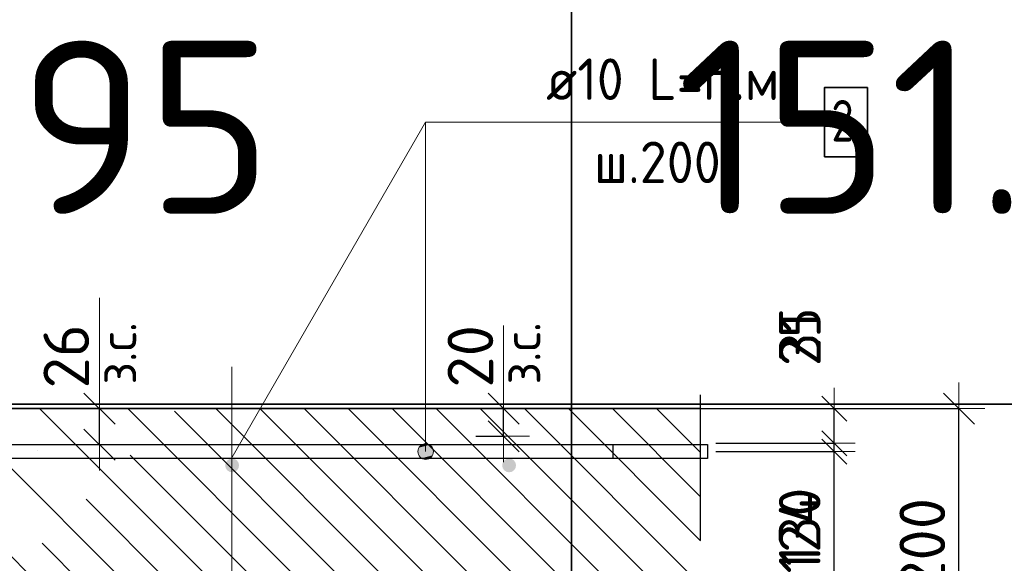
# Model space of a CAD drawing. Header units: metres. Extents: x -38 to 114, y -15 to 21.
# Tile 87 of 244: x 88.563 to 89.274, y -4.208 to -3.815. Entities that reach past the tile are written whole.
import ezdxf

# ---------------------------------------------------------------- set-up
doc = ezdxf.new("R2010")
doc.units = ezdxf.units.M
doc.header["$PDMODE"] = 65
for name, pattern in [('______11', [0.5, 0.4, -0.05, 0, -0.05]), ('______4', [0.135, 0.105, -0.03]), ('______5', [1.1, 0.8, -0.1, 0.1, -0.1])]:
    doc.linetypes.add(name, pattern=pattern)
for name, color, linetype, lineweight in [('XR$4$Арм. стержнями верхней зоны', 180, 'Continuous', 35), ('XR$4$Арм.стержн. Арматура края', 96, 'Continuous', 35), ('XR$4$ВК__отв в полу 1-2 эт', 220, 'Continuous', 25), ('XR$4$Осевая линия (1)', 7, '______5', 13), ('XR$4$Размерная линия (1)', 7, 'Continuous', 13), ('XR$4$Размерная линия_ общее', 7, 'Continuous', 13), ('XR$6$Арм. стержнями верхней зоны', 180, 'Continuous', 35), ('XR$6$Арм.стержн. Арматура края', 96, 'Continuous', 35), ('XR$6$ВК__отв в полу 1-2 эт', 220, 'Continuous', 25), ('XR$6$Осевая линия (1)', 7, '______5', 13), ('XR$6$Размерная линия (1)', 7, 'Continuous', 13), ('XR$6$Размерная линия_ общее', 7, 'Continuous', 13)]:
    doc.layers.add(name, color=color, linetype=linetype, lineweight=lineweight)
doc.styles.add('ISOCPEUR', font='txt')
doc.dimstyles.new('DIMSTYLE_11', dxfattribs={"dimtxt": 0.033, "dimasz": 0.0375, "dimexe": 0, "dimexo": 0, "dimgap": 0.0165, "dimtad": 2, "dimdec": 0, "dimlfac": 1000, "dimrnd": 1, "dimzin": 12, "dimdsep": 46, "dimtxsty": 'ISOCPEUR', "dimblk1": 'ALL_ML_STRICH', "dimblk2": 'ALL_ML_STRICH', "dimsah": 1, "dimcen": 0, "dimclrd": 7, "dimclre": 256, "dimclrt": 7, "dimadec": 0, "dimazin": 0, "dimtfac": 1, "dimtdec": 0, "dimtix": 1, "dimtmove": 2, "dimatfit": 3, "dimfxl": 0, "dimtvp": 1.2, "dimtzin": 0, "dimlwd": 0, "dimlwe": -3, "dimarcsym": 0})
doc.dimstyles.new('DIMSTYLE_12', dxfattribs={"dimtxt": 0.03, "dimasz": 0.03, "dimexe": 0, "dimexo": 0, "dimgap": 0.015, "dimtad": 2, "dimdec": 0, "dimlfac": 1000, "dimrnd": 1, "dimzin": 12, "dimdsep": 46, "dimtxsty": 'ISOCPEUR', "dimblk1": 'ALL_ML_STRICH', "dimblk2": 'ALL_ML_STRICH', "dimsah": 1, "dimcen": 0, "dimclrd": 7, "dimclre": 256, "dimclrt": 7, "dimadec": 0, "dimazin": 0, "dimtfac": 1, "dimtdec": 0, "dimtix": 1, "dimtmove": 2, "dimatfit": 3, "dimfxl": 0, "dimtzin": 0, "dimlwd": 0, "dimlwe": -3, "dimarcsym": 0})
doc.dimstyles.new('DIMSTYLE_14', dxfattribs={"dimtxt": 0.03, "dimasz": 0.03, "dimexe": 0, "dimexo": 0, "dimgap": 0.015, "dimtad": 2, "dimdec": 0, "dimlfac": 1000, "dimrnd": 1, "dimzin": 12, "dimdsep": 46, "dimtxsty": 'ISOCPEUR', "dimblk1": 'ALL_ML_STRICH', "dimblk2": 'ALL_ML_STRICH', "dimsah": 1, "dimcen": 0, "dimclrd": 7, "dimclre": 256, "dimclrt": 7, "dimadec": 0, "dimazin": 0, "dimtfac": 1, "dimtdec": 0, "dimtix": 1, "dimtmove": 2, "dimatfit": 3, "dimfxl": 0, "dimtvp": 1.2, "dimtzin": 0, "dimlwd": 0, "dimlwe": -3, "dimarcsym": 0})
doc.dimstyles.new('DIMSTYLE_8', dxfattribs={"dimtxt": 0.033, "dimasz": 0.0375, "dimexe": 0, "dimexo": 0, "dimgap": 0.0165, "dimtad": 2, "dimdec": 0, "dimlfac": 1000, "dimrnd": 1, "dimzin": 12, "dimdsep": 46, "dimtxsty": 'ISOCPEUR', "dimblk1": 'ALL_ML_STRICH', "dimblk2": 'ALL_ML_STRICH', "dimsah": 1, "dimcen": 0, "dimclrd": 7, "dimclre": 256, "dimclrt": 7, "dimadec": 0, "dimazin": 0, "dimtfac": 1, "dimtdec": 0, "dimtix": 1, "dimtmove": 2, "dimatfit": 3, "dimfxl": 0, "dimtzin": 0, "dimlwd": 0, "dimlwe": -3, "dimarcsym": 0})
pattern_1 = [(135, (0, 0), (-0.031819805, -0.031819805), [0.4, -0.05, 0, -0.05]), (135, (-0.01591, -0.01591), (-0.031819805, -0.031819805), [0.8, -0.1, 0.1, -0.1])]

# ---------------------------------------------------------------- blocks, each defined once
blk = doc.blocks.new('ALL_ML_STRICH')
at = {"color": 0, "linetype": 'ByBlock', "lineweight": -2}
for p, q in [((0, -0.5), (0, 0.5)), ((-0.3, -0.3), (0.3, 0.3)), ((-1, 0), (0.5, 0))]:
    blk.add_line(p, q, dxfattribs=at)
blk = doc.blocks.new('*D410')
at = {"layer": 'DEFPOINTS', "color": 7, "linetype": 'Continuous', "lineweight": 13, "transparency": 33554687}
for p in [(89.03475, -4.09585), (89.03475, -4.29585), (89.24133, -4.29585)]:
    blk.add_point(p, dxfattribs=at)
at = {"layer": 'XR$4$Размерная линия_ общее', "color": 253, "linetype": 'Continuous', "lineweight": -2, "true_color": 0xa0a0a0, "transparency": 33554687}
for p, q in [((89.05475, -4.09585), (89.24133, -4.09585)), ((89.05475, -4.29585), (89.24133, -4.29585))]:
    blk.add_line(p, q, dxfattribs=at)
at = {"layer": 'XR$4$Размерная линия_ общее', "color": 7, "linetype": 'Continuous', "lineweight": -2, "transparency": 33554687}
blk.add_line((89.24133, -4.29585), (89.24133, -4.09585), dxfattribs=at)
at = {"layer": 'XR$4$Размерная линия_ общее', "color": 7, "linetype": 'Continuous', "lineweight": 13, "transparency": 33554687, "xscale": 0.0375, "yscale": 0.0375, "zscale": 0.0375}
for p, rotation in [((89.24133, -4.09585), 90), ((89.24133, -4.29585), 270)]:
    blk.add_blockref('ALL_ML_STRICH', p, dxfattribs=dict(at, rotation=rotation))
at = {"layer": 'XR$4$Размерная линия_ общее', "color": 7, "linetype": 'Continuous', "lineweight": 13, "transparency": 33554687, "insert": (89.21483, -4.1942), "char_height": 0.033, "width": 0.099, "attachment_point": 5, "rotation": 90, "style": 'ISOCPEUR'}
blk.add_mtext('\\A1;{200}', dxfattribs=at)
blk = doc.blocks.new('*D473')
at = {"layer": 'DEFPOINTS', "color": 7, "linetype": 'Continuous', "lineweight": 13, "transparency": 33554687}
for p in [(88.58074, -4.09585), (88.58074, -4.12185), (88.62072, -4.12185)]:
    blk.add_point(p, dxfattribs=at)
at = {"layer": 'XR$4$Размерная линия_ общее', "color": 253, "linetype": 'Continuous', "lineweight": -2, "true_color": 0xa0a0a0, "transparency": 33554687}
for p, q in [((88.60074, -4.09585), (88.62072, -4.09585)), ((88.60074, -4.12185), (88.62072, -4.12185))]:
    blk.add_line(p, q, dxfattribs=at)
at = {"layer": 'XR$4$Размерная линия_ общее', "color": 7, "linetype": 'Continuous', "lineweight": -2, "transparency": 33554687}
blk.add_line((88.62072, -4.12185), (88.62072, -4.09585), dxfattribs=at)
at = {"layer": 'XR$4$Размерная линия_ общее', "color": 7, "linetype": 'Continuous', "lineweight": 13, "transparency": 33554687, "xscale": 0.0375, "yscale": 0.0375, "zscale": 0.0375}
for p, rotation in [((88.62072, -4.09585), 90), ((88.62072, -4.12185), 270)]:
    blk.add_blockref('ALL_ML_STRICH', p, dxfattribs=dict(at, rotation=rotation))
at = {"layer": 'XR$4$Размерная линия_ общее', "color": 7, "linetype": 'Continuous', "lineweight": 13, "transparency": 33554687, "insert": (88.62026, -4.07849), "char_height": 0.027, "width": 0.00135, "attachment_point": 1, "rotation": 90, "line_spacing_factor": 0.60241, "style": 'ISOCPEUR'}
blk.add_mtext('з.с.', dxfattribs=at)
at = {"layer": 'XR$4$Размерная линия_ общее', "color": 7, "linetype": 'Continuous', "lineweight": 13, "transparency": 33554687, "insert": (88.59672, -4.05812), "char_height": 0.033, "width": 0.066, "attachment_point": 5, "rotation": 90, "style": 'ISOCPEUR'}
blk.add_mtext('\\A1;{26}', dxfattribs=at)
blk = doc.blocks.new('*D476')
at = {"layer": 'DEFPOINTS', "color": 7, "linetype": 'Continuous', "lineweight": 13, "transparency": 33554687}
for p in [(89.04566, -4.12685), (89.03864, -4.25085), (89.1513, -4.25085)]:
    blk.add_point(p, dxfattribs=at)
at = {"layer": 'XR$4$Размерная линия (1)', "color": 9, "linetype": 'Continuous', "lineweight": -2, "true_color": 0xc7c7c7, "transparency": 33554687}
for p, q in [((89.06566, -4.12685), (89.1513, -4.12685)), ((89.05864, -4.25085), (89.1513, -4.25085))]:
    blk.add_line(p, q, dxfattribs=at)
at = {"layer": 'XR$4$Размерная линия (1)', "color": 7, "linetype": 'Continuous', "lineweight": -2, "transparency": 33554687}
blk.add_line((89.1513, -4.25085), (89.1513, -4.12685), dxfattribs=at)
at = {"layer": 'XR$4$Размерная линия (1)', "color": 7, "linetype": 'Continuous', "lineweight": 13, "transparency": 33554687, "xscale": 0.03, "yscale": 0.03, "zscale": 0.03}
for p, rotation in [((89.1513, -4.12685), 90), ((89.1513, -4.25085), 270)]:
    blk.add_blockref('ALL_ML_STRICH', p, dxfattribs=dict(at, rotation=rotation))
at = {"layer": 'XR$4$Размерная линия (1)', "color": 7, "linetype": 'Continuous', "lineweight": 13, "transparency": 33554687, "insert": (89.1263, -4.18585), "char_height": 0.03, "width": 0.09, "attachment_point": 5, "rotation": 90, "style": 'ISOCPEUR'}
blk.add_mtext('\\A1;{124}', dxfattribs=at)
blk = doc.blocks.new('*D477')
at = {"layer": 'DEFPOINTS', "color": 7, "linetype": 'Continuous', "lineweight": 13, "transparency": 33554687}
for p in [(89.02779, -4.09585), (89.04566, -4.12685), (89.1513, -4.12685)]:
    blk.add_point(p, dxfattribs=at)
at = {"layer": 'XR$4$Размерная линия (1)', "color": 9, "linetype": 'Continuous', "lineweight": -2, "true_color": 0xc7c7c7, "transparency": 33554687}
for p, q in [((89.04779, -4.09585), (89.1513, -4.09585)), ((89.06566, -4.12685), (89.1513, -4.12685))]:
    blk.add_line(p, q, dxfattribs=at)
at = {"layer": 'XR$4$Размерная линия (1)', "color": 7, "linetype": 'Continuous', "lineweight": -2, "transparency": 33554687}
blk.add_line((89.1513, -4.12685), (89.1513, -4.09585), dxfattribs=at)
at = {"layer": 'XR$4$Размерная линия (1)', "color": 7, "linetype": 'Continuous', "lineweight": 13, "transparency": 33554687, "xscale": 0.03, "yscale": 0.03, "zscale": 0.03}
for p, rotation in [((89.1513, -4.09585), 90), ((89.1513, -4.12685), 270)]:
    blk.add_blockref('ALL_ML_STRICH', p, dxfattribs=dict(at, rotation=rotation))
at = {"layer": 'XR$4$Размерная линия (1)', "color": 7, "linetype": 'Continuous', "lineweight": 13, "transparency": 33554687, "insert": (89.12643, -4.04402), "char_height": 0.03, "width": 0.06, "attachment_point": 5, "rotation": 90, "style": 'ISOCPEUR'}
blk.add_mtext('\\A1;{31}', dxfattribs=at)
blk = doc.blocks.new('*D705')
at = {"layer": 'DEFPOINTS', "color": 7, "linetype": 'Continuous', "lineweight": 13, "transparency": 33554687}
for p in [(89.03475, -4.09585), (89.03475, -4.29585), (89.24133, -4.29585)]:
    blk.add_point(p, dxfattribs=at)
at = {"layer": 'XR$6$Размерная линия_ общее', "color": 253, "linetype": 'Continuous', "lineweight": -2, "true_color": 0xa0a0a0, "transparency": 33554687}
for p, q in [((89.05475, -4.09585), (89.24133, -4.09585)), ((89.05475, -4.29585), (89.24133, -4.29585))]:
    blk.add_line(p, q, dxfattribs=at)
at = {"layer": 'XR$6$Размерная линия_ общее', "color": 7, "linetype": 'Continuous', "lineweight": -2, "transparency": 33554687}
blk.add_line((89.24133, -4.29585), (89.24133, -4.09585), dxfattribs=at)
at = {"layer": 'XR$6$Размерная линия_ общее', "color": 7, "linetype": 'Continuous', "lineweight": 13, "transparency": 33554687, "xscale": 0.0375, "yscale": 0.0375, "zscale": 0.0375}
for p, rotation in [((89.24133, -4.09585), 90), ((89.24133, -4.29585), 270)]:
    blk.add_blockref('ALL_ML_STRICH', p, dxfattribs=dict(at, rotation=rotation))
at = {"layer": 'XR$6$Размерная линия_ общее', "color": 7, "linetype": 'Continuous', "lineweight": 13, "transparency": 33554687, "insert": (89.21483, -4.1942), "char_height": 0.033, "width": 0.099, "attachment_point": 5, "rotation": 90, "style": 'ISOCPEUR'}
blk.add_mtext('\\A1;{200}', dxfattribs=at)
blk = doc.blocks.new('*D707')
at = {"layer": 'DEFPOINTS', "color": 7, "linetype": 'Continuous', "lineweight": 13, "transparency": 33554687}
for p in [(89.04566, -4.12085), (89.03864, -4.25085), (89.1513, -4.25085)]:
    blk.add_point(p, dxfattribs=at)
at = {"layer": 'XR$6$Размерная линия (1)', "color": 9, "linetype": 'Continuous', "lineweight": -2, "true_color": 0xc7c7c7, "transparency": 33554687}
for p, q in [((89.06566, -4.12085), (89.1513, -4.12085)), ((89.05864, -4.25085), (89.1513, -4.25085))]:
    blk.add_line(p, q, dxfattribs=at)
at = {"layer": 'XR$6$Размерная линия (1)', "color": 7, "linetype": 'Continuous', "lineweight": -2, "transparency": 33554687}
blk.add_line((89.1513, -4.25085), (89.1513, -4.12085), dxfattribs=at)
at = {"layer": 'XR$6$Размерная линия (1)', "color": 7, "linetype": 'Continuous', "lineweight": 13, "transparency": 33554687, "xscale": 0.03, "yscale": 0.03, "zscale": 0.03}
for p, rotation in [((89.1513, -4.12085), 90), ((89.1513, -4.25085), 270)]:
    blk.add_blockref('ALL_ML_STRICH', p, dxfattribs=dict(at, rotation=rotation))
at = {"layer": 'XR$6$Размерная линия (1)', "color": 7, "linetype": 'Continuous', "lineweight": 13, "transparency": 33554687, "insert": (89.1263, -4.18135), "char_height": 0.03, "width": 0.09, "attachment_point": 5, "rotation": 90, "style": 'ISOCPEUR'}
blk.add_mtext('\\A1;{130}', dxfattribs=at)
blk = doc.blocks.new('*D708')
at = {"layer": 'DEFPOINTS', "color": 7, "linetype": 'Continuous', "lineweight": 13, "transparency": 33554687}
for p in [(89.02779, -4.09585), (89.04566, -4.12085), (89.1513, -4.12085)]:
    blk.add_point(p, dxfattribs=at)
at = {"layer": 'XR$6$Размерная линия (1)', "color": 9, "linetype": 'Continuous', "lineweight": -2, "true_color": 0xc7c7c7, "transparency": 33554687}
for p, q in [((89.04779, -4.09585), (89.1513, -4.09585)), ((89.06566, -4.12085), (89.1513, -4.12085))]:
    blk.add_line(p, q, dxfattribs=at)
at = {"layer": 'XR$6$Размерная линия (1)', "color": 7, "linetype": 'Continuous', "lineweight": -2, "transparency": 33554687}
blk.add_line((89.1513, -4.12085), (89.1513, -4.09585), dxfattribs=at)
at = {"layer": 'XR$6$Размерная линия (1)', "color": 7, "linetype": 'Continuous', "lineweight": 13, "transparency": 33554687, "xscale": 0.03, "yscale": 0.03, "zscale": 0.03}
for p, rotation in [((89.1513, -4.09585), 90), ((89.1513, -4.12085), 270)]:
    blk.add_blockref('ALL_ML_STRICH', p, dxfattribs=dict(at, rotation=rotation))
at = {"layer": 'XR$6$Размерная линия (1)', "color": 7, "linetype": 'Continuous', "lineweight": 13, "transparency": 33554687, "insert": (89.12643, -4.04402), "char_height": 0.03, "width": 0.06, "attachment_point": 5, "rotation": 90, "style": 'ISOCPEUR'}
blk.add_mtext('\\A1;{25}', dxfattribs=at)
blk = doc.blocks.new('*D731')
at = {"layer": 'DEFPOINTS', "color": 7, "linetype": 'Continuous', "lineweight": 13, "transparency": 33554687}
for p in [(88.87253, -4.09585), (88.87253, -4.11585), (88.91252, -4.11585)]:
    blk.add_point(p, dxfattribs=at)
at = {"layer": 'XR$6$Размерная линия_ общее', "color": 253, "linetype": 'Continuous', "lineweight": -2, "true_color": 0xa0a0a0, "transparency": 33554687}
for p, q in [((88.89253, -4.09585), (88.91252, -4.09585)), ((88.89253, -4.11585), (88.91252, -4.11585))]:
    blk.add_line(p, q, dxfattribs=at)
at = {"layer": 'XR$6$Размерная линия_ общее', "color": 7, "linetype": 'Continuous', "lineweight": -2, "transparency": 33554687}
blk.add_line((88.91252, -4.11585), (88.91252, -4.09585), dxfattribs=at)
at = {"layer": 'XR$6$Размерная линия_ общее', "color": 7, "linetype": 'Continuous', "lineweight": 13, "transparency": 33554687, "xscale": 0.0375, "yscale": 0.0375, "zscale": 0.0375}
for p, rotation in [((88.91252, -4.09585), 90), ((88.91252, -4.11585), 270)]:
    blk.add_blockref('ALL_ML_STRICH', p, dxfattribs=dict(at, rotation=rotation))
at = {"layer": 'XR$6$Размерная линия_ общее', "color": 7, "linetype": 'Continuous', "lineweight": 13, "transparency": 33554687, "insert": (88.91206, -4.07849), "char_height": 0.027, "width": 0.00135, "attachment_point": 1, "rotation": 90, "line_spacing_factor": 0.60241, "style": 'ISOCPEUR'}
blk.add_mtext('з.с.', dxfattribs=at)
at = {"layer": 'XR$6$Размерная линия_ общее', "color": 7, "linetype": 'Continuous', "lineweight": 13, "transparency": 33554687, "insert": (88.88852, -4.05812), "char_height": 0.033, "width": 0.066, "attachment_point": 5, "rotation": 90, "style": 'ISOCPEUR'}
blk.add_mtext('\\A1;{20}', dxfattribs=at)

msp = doc.modelspace()

# ---------------------------------------------------------------- hatches: boundary and pattern name
at = {"linetype": 'Continuous', "lineweight": 13, "transparency": 33554687}
h = msp.add_hatch(dxfattribs=at)
h.set_pattern_fill('__________540', scale=0.015, style=0, pattern_type=2)
h.set_pattern_definition(pattern_1)
h.paths.add_polyline_path([(88.46635, -4.09585), (88.46635, -4.29585), (89.05475, -4.29585), (89.05475, -4.09585)], flags=0)
h = msp.add_hatch(dxfattribs=at)
h.set_pattern_fill('__________540', scale=0.015, style=0, pattern_type=2)
h.set_pattern_definition(pattern_1)
h.paths.add_polyline_path([(88.46635, -4.09585), (88.46635, -4.29585), (89.05475, -4.29585), (89.05475, -4.09585)], flags=0)
at = {"layer": 'XR$4$Арм. стержнями верхней зоны', "linetype": 'Continuous', "lineweight": 13, "transparency": 33554687}
for points in [[(88.85904, -4.12201), (88.85341, -4.12201), (88.85139, -4.12403)], [(88.85904, -4.12201), (88.85139, -4.12403), (88.86106, -4.12403)], [(88.85341, -4.12201), (88.85904, -4.12201), (88.85622, -4.12122)], [(88.86106, -4.12403), (88.85139, -4.12403), (88.8506, -4.12685)], [(88.86106, -4.12403), (88.8506, -4.12685), (88.86185, -4.12685)], [(88.86185, -4.12685), (88.8506, -4.12685), (88.85139, -4.12966)], [(88.86185, -4.12685), (88.85139, -4.12966), (88.86106, -4.12966)], [(88.86106, -4.12966), (88.85139, -4.12966), (88.85341, -4.13168)], [(88.86106, -4.12966), (88.85341, -4.13168), (88.85904, -4.13168)], [(88.85904, -4.13168), (88.85341, -4.13168), (88.85622, -4.13247)]]:
    msp.add_hatch(color=7, dxfattribs=at).paths.add_polyline_path(points)
at = {"layer": 'XR$4$Арм. стержнями верхней зоны', "linetype": 'Continuous', "lineweight": 50, "transparency": 33554687}
for points in [[(88.72147, -4.13685), (88.72109, -4.13493), (88.72001, -4.13331), (88.71839, -4.13223), (88.71647, -4.13185), (88.71456, -4.13223), (88.71294, -4.13331), (88.71186, -4.13493), (88.71147, -4.13685), (88.71186, -4.13876), (88.71294, -4.14038), (88.71456, -4.14147), (88.71647, -4.14185), (88.71839, -4.14147), (88.72001, -4.14038), (88.72109, -4.13876)], [(88.92147, -4.13685), (88.92109, -4.13493), (88.92001, -4.13331), (88.91839, -4.13223), (88.91647, -4.13185), (88.91456, -4.13223), (88.91294, -4.13331), (88.91186, -4.13493), (88.91147, -4.13685), (88.91186, -4.13876), (88.91294, -4.14038), (88.91456, -4.14147), (88.91647, -4.14185), (88.91839, -4.14147), (88.92001, -4.14038), (88.92109, -4.13876)]]:
    msp.add_hatch(color=4, dxfattribs=at).paths.add_polyline_path(points)
at = {"layer": 'XR$6$Арм. стержнями верхней зоны', "linetype": 'Continuous', "lineweight": 13, "transparency": 33554687}
for points in [[(88.85904, -4.12201), (88.85341, -4.12201), (88.85139, -4.12403)], [(88.85904, -4.12201), (88.85139, -4.12403), (88.86106, -4.12403)], [(88.85341, -4.12201), (88.85904, -4.12201), (88.85622, -4.12122)], [(88.86106, -4.12403), (88.85139, -4.12403), (88.8506, -4.12685)], [(88.86106, -4.12403), (88.8506, -4.12685), (88.86185, -4.12685)], [(88.86185, -4.12685), (88.8506, -4.12685), (88.85139, -4.12966)], [(88.86185, -4.12685), (88.85139, -4.12966), (88.86106, -4.12966)], [(88.86106, -4.12966), (88.85139, -4.12966), (88.85341, -4.13168)], [(88.86106, -4.12966), (88.85341, -4.13168), (88.85904, -4.13168)], [(88.85904, -4.13168), (88.85341, -4.13168), (88.85622, -4.13247)]]:
    msp.add_hatch(color=7, dxfattribs=at).paths.add_polyline_path(points)
at = {"layer": 'XR$6$Арм. стержнями верхней зоны', "linetype": 'Continuous', "lineweight": 50, "transparency": 33554687}
for points in [[(88.72147, -4.13685), (88.72109, -4.13493), (88.72001, -4.13331), (88.71839, -4.13223), (88.71647, -4.13185), (88.71456, -4.13223), (88.71294, -4.13331), (88.71186, -4.13493), (88.71147, -4.13685), (88.71186, -4.13876), (88.71294, -4.14038), (88.71456, -4.14147), (88.71647, -4.14185), (88.71839, -4.14147), (88.72001, -4.14038), (88.72109, -4.13876)], [(88.92147, -4.13685), (88.92109, -4.13493), (88.92001, -4.13331), (88.91839, -4.13223), (88.91647, -4.13185), (88.91456, -4.13223), (88.91294, -4.13331), (88.91186, -4.13493), (88.91147, -4.13685), (88.91186, -4.13876), (88.91294, -4.14038), (88.91456, -4.14147), (88.91647, -4.14185), (88.91839, -4.14147), (88.92001, -4.14038), (88.92109, -4.13876)]]:
    msp.add_hatch(color=4, dxfattribs=at).paths.add_polyline_path(points)

# ---------------------------------------------------------------- linework, layer by layer
at = {"color": 7, "linetype": 'Continuous', "lineweight": 35, "transparency": 33554687}
for p, q in [((88.96143, -3.69271), (88.96143, -4.09271)), ((80.71143, -4.09271), (89.96143, -4.09271)), ((89.96143, -4.09271), (80.71143, -4.09271)), ((88.96143, -4.09271), (88.96143, -4.49271)), ((89.05475, -4.09585), (88.46635, -4.09585)), ((89.05475, -4.09585), (88.46635, -4.09585))]:
    msp.add_line(p, q, dxfattribs=at)
at = {"color": 7, "linetype": '______4', "lineweight": 25, "transparency": 33554687}
msp.add_line((89.05475, -4.39585), (89.05475, -3.99585), dxfattribs=at)
msp.add_line((89.05475, -4.39585), (89.05475, -3.99585), dxfattribs=at)
at = {"color": 7, "linetype": 'Continuous', "lineweight": 13, "transparency": 33554687}
for p, q in [((88.62072, -4.09585), (88.62072, -4.01585)), ((88.91252, -4.09585), (88.91252, -4.03585)), ((89.96143, -4.09271), (80.71143, -4.09271))]:
    msp.add_line(p, q, dxfattribs=at)
at = {"layer": 'XR$4$Арм. стержнями верхней зоны', "color": 7, "linetype": 'Continuous', "lineweight": 13, "transparency": 33554687}
for p, q in [((88.85622, -3.88904), (89.14422, -3.88904)), ((88.85622, -3.88904), (88.85622, -4.12685)), ((88.85622, -4.12122), (88.85622, -4.12122)), ((88.8506, -4.12685), (88.8506, -4.12685)), ((88.86185, -4.12685), (88.86185, -4.12685)), ((88.85622, -4.13247), (88.85622, -4.13247))]:
    msp.add_line(p, q, dxfattribs=at)
at = {"layer": 'XR$4$Арм. стержнями верхней зоны', "color": 7, "linetype": 'Continuous', "lineweight": 35, "transparency": 33554687}
msp.add_lwpolyline([(89.14422, -3.91404), (89.17522, -3.91404), (89.17522, -3.86404), (89.14422, -3.86404), (89.14422, -3.91404)], dxfattribs=at)
at = {"layer": 'XR$4$Арм. стержнями верхней зоны', "color": 4, "linetype": 'Continuous', "lineweight": 25, "transparency": 33554687}
msp.add_lwpolyline([(88.49135, -4.12185), (89.05975, -4.12185), (89.05975, -4.13185), (88.49135, -4.13185), (88.49135, -4.12185)], dxfattribs=at)
at = {"layer": 'XR$4$Арм. стержнями верхней зоны', "color": 7, "linetype": 'Continuous', "lineweight": 13, "transparency": 33554687}
msp.add_circle((88.85622, -4.12685), 0.00563, dxfattribs=at)
at = {"layer": 'XR$4$Арм.стержн. Арматура края', "color": 4, "linetype": 'Continuous', "lineweight": 25, "transparency": 33554687}
msp.add_lwpolyline([(88.51992, -4.12185), (88.99135, -4.12185), (88.99135, -4.13185), (88.52061, -4.13185)], dxfattribs=at)
at = {"layer": 'XR$4$ВК__отв в полу 1-2 эт', "color": 7, "linetype": 'Continuous', "lineweight": 13, "transparency": 33554687}
msp.add_line((88.71647, -4.13085), (88.85622, -3.88904), dxfattribs=at)
at = {"layer": 'XR$4$Осевая линия (1)', "color": 253, "linetype": '______11', "lineweight": 13, "true_color": 0xa0a0a0, "transparency": 33554687}
msp.add_line((88.71635, -4.06574), (88.71635, -4.59887), dxfattribs=at)
at = {"layer": 'XR$6$Арм. стержнями верхней зоны', "color": 7, "linetype": 'Continuous', "lineweight": 13, "transparency": 33554687}
for p, q in [((88.85622, -3.88904), (89.14422, -3.88904)), ((88.85622, -3.88904), (88.85622, -4.12685)), ((88.85622, -4.12122), (88.85622, -4.12122)), ((88.8506, -4.12685), (88.8506, -4.12685)), ((88.86185, -4.12685), (88.86185, -4.12685)), ((88.85622, -4.13247), (88.85622, -4.13247))]:
    msp.add_line(p, q, dxfattribs=at)
at = {"layer": 'XR$6$Арм. стержнями верхней зоны', "color": 7, "linetype": 'Continuous', "lineweight": 35, "transparency": 33554687}
msp.add_lwpolyline([(89.14422, -3.91404), (89.17522, -3.91404), (89.17522, -3.86404), (89.14422, -3.86404), (89.14422, -3.91404)], dxfattribs=at)
at = {"layer": 'XR$6$Арм. стержнями верхней зоны', "color": 4, "linetype": 'Continuous', "lineweight": 25, "transparency": 33554687}
msp.add_lwpolyline([(88.49135, -4.12185), (89.05975, -4.12185), (89.05975, -4.13185), (88.49135, -4.13185), (88.49135, -4.12185)], dxfattribs=at)
at = {"layer": 'XR$6$Арм. стержнями верхней зоны', "color": 7, "linetype": 'Continuous', "lineweight": 13, "transparency": 33554687}
msp.add_circle((88.85622, -4.12685), 0.00563, dxfattribs=at)
at = {"layer": 'XR$6$Арм.стержн. Арматура края', "color": 4, "linetype": 'Continuous', "lineweight": 25, "transparency": 33554687}
msp.add_lwpolyline([(88.51992, -4.12185), (88.99135, -4.12185), (88.99135, -4.13185), (88.52061, -4.13185)], dxfattribs=at)
at = {"layer": 'XR$6$ВК__отв в полу 1-2 эт', "color": 7, "linetype": 'Continuous', "lineweight": 13, "transparency": 33554687}
msp.add_line((88.71647, -4.13085), (88.85622, -3.88904), dxfattribs=at)
at = {"layer": 'XR$6$Осевая линия (1)', "color": 253, "linetype": '______11', "lineweight": 13, "true_color": 0xa0a0a0, "transparency": 33554687}
msp.add_line((88.71635, -4.06574), (88.71635, -4.59887), dxfattribs=at)

# ---------------------------------------------------------------- texts
at = {"color": 7, "linetype": 'Continuous', "lineweight": 35, "transparency": 33554687, "char_height": 0.0625, "style": 'ISOCPEUR'}
for s, insert, width, attachment_point in [('\\A1;{\\fISOCPEUR|i0|b0;\\H0.125000;\\W1.000000;\\C7;3.695}\\P', (88.54643, -3.89271), 0.4462121, 5), ('\\A1;{\\fISOCPEUR|i0|b0;\\H0.125000;\\W1.000000;\\C7;151.49 кг}\\P', (89.03768, -3.89271), 0.7438525, 4)]:
    msp.add_mtext(s, dxfattribs=dict(at, insert=insert, width=width, attachment_point=attachment_point))
at = {"layer": 'XR$4$Арм. стержнями верхней зоны', "color": 7, "linetype": 'Continuous', "lineweight": 25, "transparency": 33554687, "char_height": 0.03, "attachment_point": 7, "style": 'ISOCPEUR'}
for s, insert, width in [('\\W0.94;ø10 L=п.м.', (88.94322, -3.87304), 0.1999832), ('\\W0.78;2', (89.14922, -3.90304), 0.0326407), ('\\W0.95;ш.200 ', (88.97772, -3.93304), 0.1311997)]:
    msp.add_mtext(s, dxfattribs=dict(at, insert=insert, width=width))
at = {"layer": 'XR$6$Арм. стержнями верхней зоны', "color": 7, "linetype": 'Continuous', "lineweight": 25, "transparency": 33554687, "char_height": 0.03, "attachment_point": 7, "style": 'ISOCPEUR'}
for s, insert, width in [('\\W0.94;ø10 L=п.м.', (88.94322, -3.87304), 0.1999832), ('\\W0.78;2', (89.14922, -3.90304), 0.0326407), ('\\W0.95;ш.200 ', (88.97772, -3.93304), 0.1311997)]:
    msp.add_mtext(s, dxfattribs=dict(at, insert=insert, width=width))

# ---------------------------------------------------------------- dimensions: what is measured, and where the dimension line sits
at = {"layer": 'XR$4$Размерная линия (1)', "color": 7, "linetype": 'Continuous', "lineweight": 13, "transparency": 33554687}
for base, p1, p2, dimstyle, picture, middle in [((89.1513, -4.09585), (89.06566, -4.12685), (89.04779, -4.09585), 'DIMSTYLE_14', '*D477', (89.12643, -4.04402)), ((89.1513, -4.12685), (89.05864, -4.25085), (89.06566, -4.12685), 'DIMSTYLE_12', '*D476', (89.1263, -4.18585))]:
    dim = msp.add_linear_dim(base=base, p1=p1, p2=p2, angle=90, dimstyle=dimstyle, override={"dimpost": '<>', "dimclrd": 7, "dimclre": 9, "dimclrt": 7, "dimlwd": 0, "dimlwe": 65533}, dxfattribs=at)
    dim.commit()
    dim.dimension.update_dxf_attribs({"geometry": picture, "text_midpoint": middle, "dimtype": 160})
at = {"layer": 'XR$4$Размерная линия_ общее', "color": 7, "linetype": 'Continuous', "lineweight": 13, "transparency": 33554687}
dim = msp.add_linear_dim(base=(88.62072, -4.09585), p1=(88.60074, -4.12185), p2=(88.60074, -4.09585), angle=90, text='<>\\Xз.с.', dimstyle='DIMSTYLE_11', override={"dimpost": '<>', "dimclrd": 7, "dimclre": 253, "dimclrt": 7, "dimlwd": 0, "dimlwe": 65533}, dxfattribs=at)
dim.commit()
dim.dimension.update_dxf_attribs({"geometry": '*D473', "text_midpoint": (88.59672, -4.05812), "dimtype": 160})
dim = msp.add_linear_dim(base=(89.24133, -4.09585), p1=(89.05475, -4.29585), p2=(89.05475, -4.09585), angle=90, dimstyle='DIMSTYLE_8', override={"dimpost": '<>', "dimclrd": 7, "dimclre": 253, "dimclrt": 7, "dimlwd": 0, "dimlwe": 65533}, dxfattribs=at)
dim.commit()
dim.dimension.update_dxf_attribs({"geometry": '*D410', "text_midpoint": (89.21483, -4.1942), "dimtype": 160})
at = {"layer": 'XR$6$Размерная линия (1)', "color": 7, "linetype": 'Continuous', "lineweight": 13, "transparency": 33554687}
for base, p1, p2, dimstyle, picture, middle in [((89.1513, -4.09585), (89.06566, -4.12085), (89.04779, -4.09585), 'DIMSTYLE_14', '*D708', (89.12643, -4.04402)), ((89.1513, -4.12085), (89.05864, -4.25085), (89.06566, -4.12085), 'DIMSTYLE_12', '*D707', (89.1263, -4.18135))]:
    dim = msp.add_linear_dim(base=base, p1=p1, p2=p2, angle=90, dimstyle=dimstyle, override={"dimpost": '<>', "dimclrd": 7, "dimclre": 9, "dimclrt": 7, "dimlwd": 0, "dimlwe": 65533}, dxfattribs=at)
    dim.commit()
    dim.dimension.update_dxf_attribs({"geometry": picture, "text_midpoint": middle, "dimtype": 160})
at = {"layer": 'XR$6$Размерная линия_ общее', "color": 7, "linetype": 'Continuous', "lineweight": 13, "transparency": 33554687}
dim = msp.add_linear_dim(base=(88.91252, -4.09585), p1=(88.89253, -4.11585), p2=(88.89253, -4.09585), angle=90, text='<>\\Xз.с.', dimstyle='DIMSTYLE_11', override={"dimpost": '<>', "dimclrd": 7, "dimclre": 253, "dimclrt": 7, "dimlwd": 0, "dimlwe": 65533}, dxfattribs=at)
dim.commit()
dim.dimension.update_dxf_attribs({"geometry": '*D731', "text_midpoint": (88.88852, -4.05812), "dimtype": 160})
dim = msp.add_linear_dim(base=(89.24133, -4.09585), p1=(89.05475, -4.29585), p2=(89.05475, -4.09585), angle=90, dimstyle='DIMSTYLE_8', override={"dimpost": '<>', "dimclrd": 7, "dimclre": 253, "dimclrt": 7, "dimlwd": 0, "dimlwe": 65533}, dxfattribs=at)
dim.commit()
dim.dimension.update_dxf_attribs({"geometry": '*D705', "text_midpoint": (89.21483, -4.1942), "dimtype": 160})

doc.saveas('drawing.dxf')
